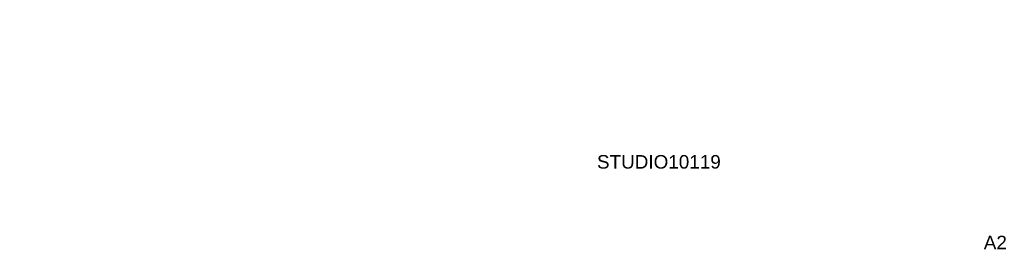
# Model space of a CAD drawing. Header units: millimetres. Extents: x 5 to 579, y 5 to 290.
# Tile 85 of 85: x 433 to 579, y 6 to 40. Entities that reach past the tile are written whole.
import ezdxf

# ---------------------------------------------------------------- set-up
doc = ezdxf.new("R2010")
doc.units = ezdxf.units.MM
doc.layers.add('1', color=7, linetype='Continuous', true_color=0xffffff)
doc.layers.add('256', color=7, linetype='Continuous', true_color=0xffffff)
doc.styles.add('Arial', font='Arial')
doc.styles.add('Arial Unicode MS', font='Arial Unicode MS')

msp = doc.modelspace()

# ---------------------------------------------------------------- texts
at = {"layer": '1', "color": 1, "linetype": 'Continuous', "lineweight": 13, "insert": (433.16572, 40.08287), "char_height": 2, "attachment_point": 7, "style": 'Arial Unicode MS'}
msp.add_mtext('\\fArial Unicode MS|b0|i0;\\W1.0000;', dxfattribs=at)
at = {"layer": '1', "color": 92, "linetype": 'Continuous', "lineweight": 13, "insert": (575.78381, 6.14996), "char_height": 2, "attachment_point": 7, "line_spacing_factor": 0.824923, "style": 'Arial'}
msp.add_mtext('\\fArial|b0|i0;\\W1.0000;A2', dxfattribs=at)
at = {"layer": '256', "color": 1, "linetype": 'Continuous', "lineweight": 13, "char_height": 2, "attachment_point": 7, "style": 'Arial Unicode MS'}
for s, insert in [('\\fArial Unicode MS|b0|i0;\\W1.0000;', (433.09893, 40.08287)), ('\\fArial Unicode MS|b0|i0;\\W1.0000;', (527.09893, 34.58287)), ('\\fArial Unicode MS|b0|i0;\\W1.0000;', (559.34893, 34.58287)), ('\\fArial Unicode MS|b0|i0;\\W1.0000;', (452.10893, 29.08287)), ('\\fArial Unicode MS|b0|i0;\\W1.0000;', (492.10893, 29.08287)), ('\\fArial Unicode MS|b0|i0;\\W1.0000;STUDIO10119', (518.53658, 18.04877)), ('\\fArial Unicode MS|b0|i0;\\W1.0000;', (559.34893, 18.08287))]:
    msp.add_mtext(s, dxfattribs=dict(at, insert=insert))

doc.saveas('drawing.dxf')
